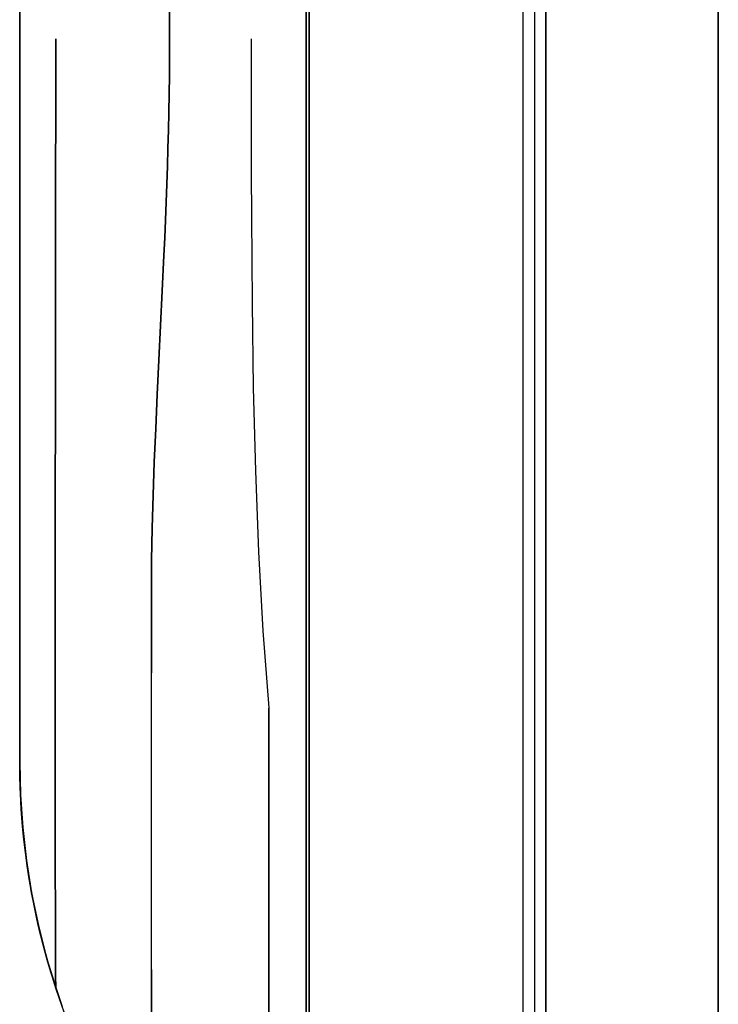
# Model space of a CAD drawing. Header units: millimetres. Extents: x -15 to 7, y 1 to 148.
# Tile 102 of 256: x -6.545 to -6.062, y 17.963 to 18.643. Entities that reach past the tile are written whole.
import ezdxf

# ---------------------------------------------------------------- set-up
doc = ezdxf.new("R2010")
doc.units = ezdxf.units.MM
doc.header["$MEASUREMENT"] = 0
doc.layers.add('Default', color=7, linetype='Continuous', true_color=0x000000)

msp = doc.modelspace()

# ---------------------------------------------------------------- linework, layer by layer
at = {"layer": 'Default', "color": 254, "true_color": 0xcad1ee}
for points in [[(-6.34722, 11.58881), (-6.34722, 100.44193)], [(-6.34722, 100.44193), (-6.34722, 11.58881)], [(-6.34722, 11.58881), (-6.34722, 100.44193)], [(-6.34722, 11.58881), (-6.34722, 100.44193)], [(-6.34722, 11.58881), (-6.34722, 100.44193)], [(-6.34722, 11.58881), (-6.34722, 100.44193)], [(-6.19722, 11.58881), (-6.19722, 100.44193)], [(-6.19722, 11.58881), (-6.19722, 100.44193)], [(-6.18937, 100.44193), (-6.18937, 11.58881)], [(-6.18937, 100.44193), (-6.18937, 11.58881)], [(-6.18151, 11.58881), (-6.18151, 100.44193)], [(-6.18151, 100.44193), (-6.18151, 11.58881)], [(-6.545, 18.13039), (-6.545, 97.28961)], [(-6.545, 18.13039), (-6.545, 96.78991)], [(-6.545, 96.78991), (-6.545, 18.13039)], [(-6.06245, 96.78991), (-6.06245, 17.6307)], [(-6.06245, 17.6307), (-6.06245, 96.78991)], [(-6.345, 69.63339), (-6.345, 16.35376)], [(-6.345, 16.35376), (-6.345, 69.63339)], [(-6.345, 16.35376), (-6.345, 69.63339)], [(-6.545, 18.13039), (-6.545, 30.79344)], [(-6.545, 18.13039), (-6.545, 30.79344)], [(-6.545, 30.29374), (-6.545, 18.63009)], [(-6.545, 18.63009), (-6.545, 30.29374)], [(-6.545, 30.29374), (-6.545, 18.63009)], [(-6.545, 18.63009), (-6.545, 30.29374)], [(-6.44147, 18.63009), (-6.44147, 18.68316)], [(-6.44147, 18.68316), (-6.44147, 18.63009)], [(-6.44147, 18.63009), (-6.44147, 18.68316)], [(-6.44147, 18.68316), (-6.44147, 18.63009)], [(-6.345, 18.68316), (-6.345, 18.63009)], [(-6.345, 18.63009), (-6.345, 18.68316)], [(-6.345, 18.68316), (-6.345, 18.63009)], [(-6.345, 18.63009), (-6.345, 18.68316)], [(-6.345, 18.63009), (-6.345, 18.07991)], [(-6.345, 18.07991), (-6.345, 18.63009)], [(-6.345, 18.63009), (-6.345, 18.07991)], [(-6.345, 18.07991), (-6.345, 18.63009)], [(-6.545, 18.13039), (-6.54491, 18.12096), (-6.54464, 18.1115), (-6.54419, 18.10203), (-6.54356, 18.09254), (-6.54275, 18.08304), (-6.54176, 18.07355), (-6.54058, 18.06405), (-6.53922, 18.05457), (-6.53767, 18.0451), (-6.53594, 18.03565), (-6.53403, 18.02622), (-6.53193, 18.01682), (-6.52965, 18.00746), (-6.52719, 17.99814), (-6.52455, 17.98886), (-6.52173, 17.97964), (-6.51873, 17.97047), (-6.51556, 17.96136)], [(-6.545, 18.13039), (-6.54491, 18.12096), (-6.54464, 18.1115), (-6.54419, 18.10203), (-6.54356, 18.09254), (-6.54275, 18.08304), (-6.54176, 18.07355), (-6.54058, 18.06405), (-6.53922, 18.05457), (-6.53767, 18.0451), (-6.53594, 18.03565), (-6.53403, 18.02622), (-6.53193, 18.01682), (-6.52965, 18.00746), (-6.52719, 17.99814), (-6.52455, 17.98886), (-6.52173, 17.97964), (-6.51873, 17.97047), (-6.51556, 17.96136)], [(-6.545, 18.13039), (-6.54491, 18.12096), (-6.54464, 18.1115), (-6.54419, 18.10203), (-6.54356, 18.09254), (-6.54275, 18.08304), (-6.54176, 18.07355), (-6.54058, 18.06405), (-6.53922, 18.05457), (-6.53767, 18.0451), (-6.53594, 18.03565), (-6.53403, 18.02622), (-6.53193, 18.01682), (-6.52965, 18.00746), (-6.52719, 17.99814), (-6.52455, 17.98886), (-6.52173, 17.97964), (-6.51873, 17.97047), (-6.51556, 17.96136)], [(-6.545, 18.13039), (-6.54491, 18.12096), (-6.54464, 18.1115), (-6.54419, 18.10203), (-6.54356, 18.09254), (-6.54275, 18.08304), (-6.54176, 18.07355), (-6.54058, 18.06405), (-6.53922, 18.05457), (-6.53767, 18.0451), (-6.53594, 18.03565), (-6.53403, 18.02622), (-6.53193, 18.01682), (-6.52965, 18.00746), (-6.52719, 17.99814), (-6.52455, 17.98886), (-6.52173, 17.97964), (-6.51873, 17.97047), (-6.51556, 17.96136)], [(-6.5142, 17.95761), (-6.51748, 17.96679), (-6.52056, 17.97598), (-6.52345, 17.9852), (-6.52616, 17.99442), (-6.52867, 18.00364), (-6.53099, 18.01287), (-6.53313, 18.02208), (-6.53508, 18.03129), (-6.53685, 18.04048), (-6.53844, 18.04964), (-6.53984, 18.05878), (-6.54108, 18.06789), (-6.54214, 18.07696), (-6.54302, 18.08599), (-6.54374, 18.09497), (-6.5443, 18.10391), (-6.54469, 18.1128), (-6.54492, 18.12163), (-6.545, 18.13039)], [(-6.5142, 17.95761), (-6.51748, 17.96679), (-6.52056, 17.97598), (-6.52345, 17.9852), (-6.52616, 17.99442), (-6.52867, 18.00364), (-6.53099, 18.01287), (-6.53313, 18.02208), (-6.53508, 18.03129), (-6.53685, 18.04048), (-6.53844, 18.04964), (-6.53984, 18.05878), (-6.54108, 18.06789), (-6.54214, 18.07696), (-6.54302, 18.08599), (-6.54374, 18.09497), (-6.5443, 18.10391), (-6.54469, 18.1128), (-6.54492, 18.12163), (-6.545, 18.13039)], [(-6.51585, 17.96217), (-6.51975, 17.97351), (-6.52335, 17.98487), (-6.52667, 17.99624), (-6.52969, 18.00762), (-6.53243, 18.019), (-6.53489, 18.03036), (-6.53707, 18.04169), (-6.53897, 18.05299), (-6.5406, 18.06424), (-6.54197, 18.07544), (-6.54308, 18.08658), (-6.54393, 18.09766), (-6.54453, 18.10865), (-6.54488, 18.11957), (-6.545, 18.13039)], [(-6.345, 17.20913), (-6.345, 18.07991)], [(-6.345, 18.07991), (-6.345, 17.20913)], [(-6.345, 17.20913), (-6.345, 18.07991)], [(-6.345, 18.07991), (-6.345, 17.20913)]]:
    msp.add_lwpolyline(points, dxfattribs=at)
at = {"layer": 'Default', "color": 254, "true_color": 0xcad1ee, "extrusion": (3.12725e-13, 1, 1.17935e-13)}
msp.add_lwpolyline([(6.44147, -82.47405), (6.44753, -82.466), (6.45344, -82.45781), (6.4592, -82.44947), (6.4648, -82.441), (6.47025, -82.43239), (6.47553, -82.42365), (6.48064, -82.41479), (6.48558, -82.40581), (6.49034, -82.39671), (6.49492, -82.3875), (6.49932, -82.37819), (6.50353, -82.36878), (6.50754, -82.35928), (6.51136, -82.34969), (6.51499, -82.34002), (6.51841, -82.33028), (6.52163, -82.32046), (6.52465, -82.31059), (6.52746, -82.30066), (6.53007, -82.29067), (6.53247, -82.28065), (6.53465, -82.27059), (6.53663, -82.2605), (6.5384, -82.25038), (6.53995, -82.24025), (6.5413, -82.23011), (6.54244, -82.21996), (6.54336, -82.20982), (6.54408, -82.19969), (6.54459, -82.18957), (6.5449, -82.17947), (6.545, -82.1694)], dxfattribs=at)
at = {"layer": 'Default', "color": 254, "true_color": 0xcad1ee, "extrusion": (5.97029e-14, 1, -3.19505e-14)}
msp.add_lwpolyline([(6.545, -62.84495), (6.5449, -62.83488), (6.54459, -62.82478), (6.54408, -62.81466), (6.54336, -62.80453), (6.54244, -62.79439), (6.5413, -62.78424), (6.53995, -62.7741), (6.5384, -62.76397), (6.53663, -62.75385), (6.53465, -62.74376), (6.53247, -62.7337), (6.53007, -62.72368), (6.52746, -62.71369), (6.52465, -62.70376), (6.52163, -62.69389), (6.51841, -62.68407), (6.51499, -62.67433), (6.51136, -62.66466), (6.50754, -62.65507), (6.50353, -62.64557), (6.49932, -62.63616), (6.49492, -62.62685), (6.49034, -62.61764), (6.48558, -62.60854), (6.48064, -62.59956), (6.47553, -62.5907), (6.47025, -62.58196), (6.4648, -62.57335), (6.4592, -62.56488), (6.45344, -62.55655), (6.44753, -62.54835), (6.44147, -62.5403)], dxfattribs=at)
at = {"layer": 'Default', "color": 254, "true_color": 0xcad1ee, "extrusion": (-3.19831e-13, 1, -9.70258e-14)}
msp.add_lwpolyline([(6.44147, -56.60614), (6.44753, -56.59809), (6.45344, -56.5899), (6.4592, -56.58157), (6.4648, -56.57309), (6.47025, -56.56448), (6.47553, -56.55575), (6.48064, -56.54688), (6.48558, -56.5379), (6.49034, -56.52881), (6.49492, -56.5196), (6.49932, -56.51029), (6.50353, -56.50088), (6.50754, -56.49138), (6.51136, -56.48179), (6.51499, -56.47212), (6.51841, -56.46237), (6.52163, -56.45256), (6.52465, -56.44268), (6.52746, -56.43275), (6.53007, -56.42277), (6.53247, -56.41275), (6.53465, -56.40269), (6.53663, -56.39259), (6.5384, -56.38248), (6.53995, -56.37235), (6.5413, -56.36221), (6.54244, -56.35206), (6.54336, -56.34192), (6.54408, -56.33178), (6.54459, -56.32166), (6.5449, -56.31157), (6.545, -56.3015)], dxfattribs=at)
at = {"layer": 'Default', "color": 254, "true_color": 0xcad1ee, "extrusion": (1.86214e-13, 1, -7.49426e-14)}
msp.add_lwpolyline([(6.545, -43.98454), (6.5449, -43.97447), (6.54459, -43.96438), (6.54408, -43.95426), (6.54336, -43.94412), (6.54244, -43.93398), (6.5413, -43.92383), (6.53995, -43.91369), (6.5384, -43.90356), (6.53663, -43.89345), (6.53465, -43.88335), (6.53247, -43.87329), (6.53007, -43.86327), (6.52746, -43.85329), (6.52465, -43.84336), (6.52163, -43.83348), (6.51841, -43.82367), (6.51499, -43.81392), (6.51136, -43.80425), (6.50754, -43.79466), (6.50353, -43.78516), (6.49932, -43.77575), (6.49492, -43.76644), (6.49034, -43.75723), (6.48558, -43.74814), (6.48064, -43.73915), (6.47553, -43.73029), (6.47025, -43.72156), (6.4648, -43.71295), (6.4592, -43.70447), (6.45344, -43.69614), (6.44753, -43.68795), (6.44147, -43.6799)], dxfattribs=at)
at = {"layer": 'Default', "color": 254, "true_color": 0xcad1ee, "extrusion": (1, 0, 0)}
for points in [[(18.13039, -44.48424), (18.13052, -44.47314), (18.13089, -44.46195), (18.13152, -44.45067), (18.13241, -44.43932), (18.13358, -44.42789), (18.13502, -44.4164), (18.13673, -44.40486), (18.13874, -44.39327), (18.14103, -44.38165), (18.14361, -44.37001), (18.1465, -44.35835), (18.14968, -44.34669), (18.15317, -44.33504), (18.15696, -44.32341), (18.16106, -44.31181), (18.16547, -44.30025), (18.17019, -44.28874), (18.17522, -44.2773), (18.18056, -44.26594), (18.18621, -44.25468), (18.19216, -44.24351), (18.19842, -44.23246), (18.20497, -44.22153), (18.21183, -44.21075), (18.21897, -44.20012), (18.22641, -44.18964), (18.23413, -44.17935), (18.24212, -44.16924), (18.25038, -44.15932), (18.25891, -44.14962), (18.26769, -44.14013), (18.27671, -44.13086), (18.28598, -44.12184), (18.29547, -44.11306), (18.30517, -44.10454), (18.31509, -44.09627), (18.3252, -44.08828), (18.33549, -44.08056), (18.34596, -44.07313), (18.3566, -44.06598), (18.36738, -44.05912), (18.37831, -44.05257), (18.38936, -44.04631), (18.40052, -44.04036), (18.41179, -44.03471), (18.42315, -44.02937), (18.43459, -44.02434), (18.4461, -44.01962), (18.45766, -44.01521), (18.46926, -44.01111), (18.48089, -44.00732), (18.49254, -44.00383), (18.5042, -44.00065), (18.51586, -43.99776), (18.5275, -43.99518), (18.53912, -43.99289), (18.55071, -43.99088), (18.56225, -43.98917), (18.57374, -43.98773), (18.58517, -43.98657), (18.59652, -43.98567), (18.6078, -43.98504), (18.61899, -43.98467), (18.63009, -43.98454)], [(18.63009, -82.1694), (18.61899, -82.16928), (18.6078, -82.1689), (18.59652, -82.16827), (18.58517, -82.16738), (18.57374, -82.16621), (18.56225, -82.16478), (18.55071, -82.16306), (18.53912, -82.16106), (18.5275, -82.15877), (18.51586, -82.15618), (18.5042, -82.1533), (18.49254, -82.15011), (18.48089, -82.14663), (18.46926, -82.14283), (18.45766, -82.13873), (18.4461, -82.13432), (18.43459, -82.1296), (18.42315, -82.12457), (18.41179, -82.11923), (18.40052, -82.11359), (18.38936, -82.10763), (18.37831, -82.10138), (18.36738, -82.09482), (18.3566, -82.08797), (18.34596, -82.08082), (18.33549, -82.07338), (18.3252, -82.06567), (18.31509, -82.05767), (18.30517, -82.04941), (18.29547, -82.04088), (18.28598, -82.0321), (18.27671, -82.02308), (18.26769, -82.01382), (18.25891, -82.00433), (18.25038, -81.99462), (18.24212, -81.98471), (18.23413, -81.9746), (18.22641, -81.9643), (18.21897, -81.95383), (18.21183, -81.94319), (18.20497, -81.93241), (18.19842, -81.92149), (18.19216, -81.91043), (18.18621, -81.89927), (18.18056, -81.888), (18.17522, -81.87664), (18.17019, -81.8652), (18.16547, -81.8537), (18.16106, -81.84214), (18.15696, -81.83054), (18.15317, -81.8189), (18.14968, -81.80725), (18.1465, -81.79559), (18.14361, -81.78393), (18.14103, -81.77229), (18.13874, -81.76067), (18.13673, -81.74909), (18.13502, -81.73754), (18.13358, -81.72605), (18.13241, -81.71463), (18.13152, -81.70327), (18.13089, -81.69199), (18.13052, -81.6808), (18.13039, -81.6697)], [(18.13039, -81.6697), (18.13039, -63.34465)], [(18.13039, -55.8018), (18.13039, -44.48424)], [(18.13039, -21.76659), (18.13039, -30.14817)], [(18.13039, -63.34465), (18.13039, -81.6697)], [(18.07991, -56.79132), (18.04709, -56.77235), (18.01501, -56.75235), (17.98369, -56.73134), (17.95315, -56.70935), (17.9234, -56.68638), (17.89448, -56.66247), (17.86638, -56.63764), (17.83914, -56.61191), (17.81273, -56.58524), (17.78716, -56.55762), (17.76248, -56.52912), (17.73872, -56.49979), (17.71595, -56.4697), (17.6942, -56.4389), (17.67353, -56.40747), (17.65399, -56.37546), (17.63554, -56.34283), (17.61816, -56.30952), (17.60186, -56.2756), (17.58667, -56.24113), (17.57262, -56.20615), (17.55974, -56.17073), (17.54804, -56.13492), (17.53757, -56.09878), (17.52832, -56.06239), (17.52028, -56.02579), (17.51347, -55.98899), (17.50789, -55.95197), (17.50354, -55.91474), (17.50043, -55.87731), (17.49856, -55.83966), (17.49794, -55.8018)]]:
    msp.add_lwpolyline(points, dxfattribs=at)
at = {"layer": 'Default', "color": 254, "true_color": 0xcad1ee, "extrusion": (1, -4.28959e-15, -4.28959e-15)}
msp.add_lwpolyline([(18.63009, -56.3015), (18.61899, -56.30137), (18.6078, -56.301), (18.59652, -56.30037), (18.58517, -56.29947), (18.57374, -56.29831), (18.56225, -56.29687), (18.55071, -56.29516), (18.53912, -56.29315), (18.5275, -56.29086), (18.51586, -56.28828), (18.5042, -56.28539), (18.49254, -56.28221), (18.48089, -56.27872), (18.46926, -56.27493), (18.45766, -56.27083), (18.4461, -56.26642), (18.43459, -56.2617), (18.42315, -56.25667), (18.41179, -56.25133), (18.40052, -56.24568), (18.38936, -56.23973), (18.37831, -56.23347), (18.36738, -56.22692), (18.3566, -56.22006), (18.34596, -56.21291), (18.33549, -56.20548), (18.3252, -56.19776), (18.31509, -56.18977), (18.30517, -56.1815), (18.29547, -56.17298), (18.28598, -56.1642), (18.27671, -56.15517), (18.26769, -56.14591), (18.25891, -56.13642), (18.25038, -56.12672), (18.24212, -56.1168), (18.23413, -56.10669), (18.22641, -56.0964), (18.21897, -56.08592), (18.21183, -56.07529), (18.20497, -56.06451), (18.19842, -56.05358), (18.19216, -56.04253), (18.18621, -56.03136), (18.18056, -56.0201), (18.17522, -56.00874), (18.17019, -55.9973), (18.16547, -55.98579), (18.16106, -55.97423), (18.15696, -55.96263), (18.15317, -55.951), (18.14968, -55.93935), (18.1465, -55.92769), (18.14361, -55.91603), (18.14103, -55.90439), (18.13874, -55.89277), (18.13673, -55.88118), (18.13502, -55.86964), (18.13358, -55.85815), (18.13241, -55.84672), (18.13152, -55.83537), (18.13089, -55.82409), (18.13052, -55.8129), (18.13039, -55.8018)], dxfattribs=at)
at = {"layer": 'Default', "color": 254, "true_color": 0xcad1ee, "extrusion": (1, -4.28959e-15, 4.28959e-15)}
msp.add_lwpolyline([(18.13039, -63.34465), (18.13052, -63.33355), (18.13089, -63.32236), (18.13152, -63.31108), (18.13241, -63.29972), (18.13358, -63.2883), (18.13502, -63.27681), (18.13673, -63.26527), (18.13874, -63.25368), (18.14103, -63.24206), (18.14361, -63.23042), (18.1465, -63.21876), (18.14968, -63.2071), (18.15317, -63.19545), (18.15696, -63.18382), (18.16106, -63.17221), (18.16547, -63.16065), (18.17019, -63.14915), (18.17522, -63.13771), (18.18056, -63.12635), (18.18621, -63.11508), (18.19216, -63.10392), (18.19842, -63.09286), (18.20497, -63.08194), (18.21183, -63.07116), (18.21897, -63.06052), (18.22641, -63.05005), (18.23413, -63.03975), (18.24212, -63.02964), (18.25038, -63.01973), (18.25891, -63.01002), (18.26769, -63.00053), (18.27671, -62.99127), (18.28598, -62.98225), (18.29547, -62.97347), (18.30517, -62.96494), (18.31509, -62.95668), (18.3252, -62.94869), (18.33549, -62.94097), (18.34596, -62.93353), (18.3566, -62.92638), (18.36738, -62.91953), (18.37831, -62.91297), (18.38936, -62.90672), (18.40052, -62.90076), (18.41179, -62.89512), (18.42315, -62.88978), (18.43459, -62.88475), (18.4461, -62.88003), (18.45766, -62.87562), (18.46926, -62.87152), (18.48089, -62.86772), (18.49254, -62.86424), (18.5042, -62.86105), (18.51586, -62.85817), (18.5275, -62.85558), (18.53912, -62.85329), (18.55071, -62.85129), (18.56225, -62.84957), (18.57374, -62.84814), (18.58517, -62.84697), (18.59652, -62.84608), (18.6078, -62.84545), (18.61899, -62.84507), (18.63009, -62.84495)], dxfattribs=at)
at = {"layer": 'Default', "color": 254, "true_color": 0xcad1ee, "extrusion": (-5.08492e-13, 1, 2.84089e-13)}
for points in [[(6.345, -43.49472), (6.34906, -43.50713), (6.3534, -43.51947), (6.35802, -43.53174), (6.3629, -43.54391), (6.36806, -43.55599), (6.37348, -43.56796), (6.37917, -43.57981), (6.38512, -43.59154), (6.39132, -43.60313), (6.39778, -43.61458), (6.40448, -43.62589), (6.41142, -43.63703), (6.41859, -43.64802), (6.426, -43.65882), (6.43363, -43.66945), (6.44147, -43.6799)], [(6.345, -62.35512), (6.34906, -62.36754), (6.3534, -62.37988), (6.35802, -62.39214), (6.3629, -62.40432), (6.36806, -62.41639), (6.37348, -62.42836), (6.37917, -62.44021), (6.38512, -62.45194), (6.39132, -62.46354), (6.39778, -62.47499), (6.40448, -62.48629), (6.41142, -62.49744), (6.41859, -62.50842), (6.426, -62.51923), (6.43363, -62.52986), (6.44147, -62.5403)]]:
    msp.add_lwpolyline(points, dxfattribs=at)
at = {"layer": 'Default', "color": 254, "true_color": 0xcad1ee, "extrusion": (-1.64257e-13, 1, -1.04756e-13)}
msp.add_lwpolyline([(6.345, -56.79132), (6.34906, -56.77891), (6.3534, -56.76657), (6.35802, -56.7543), (6.3629, -56.74213), (6.36806, -56.73005), (6.37348, -56.71808), (6.37917, -56.70623), (6.38512, -56.6945), (6.39132, -56.68291), (6.39778, -56.67146), (6.40448, -56.66015), (6.41142, -56.64901), (6.41859, -56.63802), (6.426, -56.62721), (6.43363, -56.61659), (6.44147, -56.60614)], dxfattribs=at)
at = {"layer": 'Default', "color": 254, "true_color": 0xcad1ee, "extrusion": (-1.32109e-12, 1, -1.2446e-12)}
msp.add_lwpolyline([(6.345, -82.65923), (6.34906, -82.64681), (6.3534, -82.63447), (6.35802, -82.62221), (6.3629, -82.61003), (6.36806, -82.59796), (6.37348, -82.58599), (6.37917, -82.57414), (6.38512, -82.56241), (6.39132, -82.55081), (6.39778, -82.53936), (6.40448, -82.52806), (6.41142, -82.51691), (6.41859, -82.50593), (6.426, -82.49512), (6.43363, -82.48449), (6.44147, -82.47405)], dxfattribs=at)
at = {"layer": 'Default', "color": 254, "true_color": 0xcad1ee, "extrusion": (0.069997, 0.936246, 0.344301)}
for points in [[(7.69497, -46.97075), (7.69872, -46.98643), (7.7029, -47.00205), (7.7075, -47.01758), (7.71254, -47.033), (7.71799, -47.04831), (7.72387, -47.06347), (7.73016, -47.07848), (7.73685, -47.09331), (7.74394, -47.10796), (7.75143, -47.12239), (7.75929, -47.13661), (7.76753, -47.15059), (7.77614, -47.16432), (7.78509, -47.17778), (7.79438, -47.19097), (7.804, -47.20386)], [(7.69497, -64.67801), (7.69872, -64.6937), (7.7029, -64.70932), (7.7075, -64.72485), (7.71254, -64.74027), (7.71799, -64.75557), (7.72387, -64.77074), (7.73016, -64.78574), (7.73685, -64.80058), (7.74394, -64.81522), (7.75143, -64.82966), (7.75929, -64.84388), (7.76753, -64.85786), (7.77614, -64.87158), (7.78509, -64.88505), (7.79438, -64.89823), (7.804, -64.91113)]]:
    msp.add_lwpolyline(points, dxfattribs=at)
at = {"layer": 'Default', "color": 254, "true_color": 0xcad1ee, "extrusion": (0.069997, 0.936246, -0.344301)}
for points in [[(7.804, -46.95061), (7.79438, -46.96351), (7.78509, -46.97669), (7.77614, -46.99015), (7.76753, -47.00388), (7.75929, -47.01786), (7.75143, -47.03208), (7.74394, -47.04652), (7.73685, -47.06116), (7.73016, -47.07599), (7.72387, -47.091), (7.71799, -47.10616), (7.71254, -47.12147), (7.7075, -47.13689), (7.7029, -47.15242), (7.69872, -47.16804), (7.69497, -47.18372)], [(7.804, -71.23693), (7.79438, -71.24983), (7.78509, -71.26301), (7.77614, -71.27647), (7.76753, -71.2902), (7.75929, -71.30418), (7.75143, -71.3184), (7.74394, -71.33284), (7.73685, -71.34748), (7.73016, -71.36231), (7.72387, -71.37732), (7.71799, -71.39248), (7.71254, -71.40779), (7.7075, -71.42321), (7.7029, -71.43874), (7.69872, -71.45436), (7.69497, -71.47004)]]:
    msp.add_lwpolyline(points, dxfattribs=at)
at = {"layer": 'Default', "color": 254, "true_color": 0xcad1ee, "extrusion": (2.69476e-13, -0.707107, 0.707107)}
msp.add_lwpolyline([(-6.45415, -45.36288), (-6.45987, -45.35456), (-6.46542, -45.34613), (-6.47079, -45.3376), (-6.47597, -45.32899), (-6.48097, -45.3203), (-6.48578, -45.31153), (-6.4904, -45.30269), (-6.49483, -45.29378), (-6.49907, -45.28482), (-6.50312, -45.2758), (-6.50698, -45.26674), (-6.51064, -45.25764), (-6.51411, -45.2485), (-6.51739, -45.23933), (-6.52048, -45.23014), (-6.52338, -45.22094), (-6.52608, -45.21172), (-6.5286, -45.20249), (-6.53093, -45.19326), (-6.53307, -45.18404), (-6.53503, -45.17483), (-6.53681, -45.16563), (-6.5384, -45.15645), (-6.53982, -45.1473), (-6.54105, -45.13817), (-6.54212, -45.12908), (-6.54301, -45.12003), (-6.54374, -45.11102), (-6.54429, -45.10206), (-6.54469, -45.09315), (-6.54492, -45.08429), (-6.545, -45.07549)], dxfattribs=at)
at = {"layer": 'Default', "color": 254, "true_color": 0xcad1ee, "extrusion": (1.0247e-13, 0.707107, 0.707107)}
msp.add_lwpolyline([(6.45411, -57.17769), (6.45984, -57.18602), (6.46539, -57.19445), (6.47075, -57.20297), (6.47594, -57.21159), (6.48094, -57.22028), (6.48575, -57.22905), (6.49037, -57.23789), (6.49481, -57.2468), (6.49905, -57.25577), (6.5031, -57.26478), (6.50696, -57.27385), (6.51062, -57.28295), (6.5141, -57.29209), (6.51738, -57.30126), (6.52047, -57.31045), (6.52337, -57.31966), (6.52608, -57.32888), (6.52859, -57.33811), (6.53092, -57.34734), (6.53307, -57.35656), (6.53503, -57.36578), (6.5368, -57.37498), (6.5384, -57.38416), (6.53981, -57.39332), (6.54105, -57.40244), (6.54212, -57.41154), (6.54301, -57.42059), (6.54374, -57.4296), (6.54429, -57.43857), (6.54469, -57.44748), (6.54492, -57.45634), (6.545, -57.46514)], dxfattribs=at)
at = {"layer": 'Default', "color": 254, "true_color": 0xcad1ee, "extrusion": (9.7487e-13, -0.707107, 0.707107)}
msp.add_lwpolyline([(-6.45415, -27.07151), (-6.45987, -27.06318), (-6.46542, -27.05476), (-6.47079, -27.04623), (-6.47597, -27.03762), (-6.48097, -27.02893), (-6.48578, -27.02016), (-6.4904, -27.01132), (-6.49483, -27.00241), (-6.49907, -26.99345), (-6.50312, -26.98443), (-6.50698, -26.97537), (-6.51064, -26.96627), (-6.51411, -26.95713), (-6.51739, -26.94796), (-6.52048, -26.93877), (-6.52338, -26.92957), (-6.52608, -26.92035), (-6.5286, -26.91112), (-6.53093, -26.90189), (-6.53307, -26.89267), (-6.53503, -26.88346), (-6.53681, -26.87426), (-6.5384, -26.86508), (-6.53982, -26.85593), (-6.54105, -26.8468), (-6.54212, -26.83771), (-6.54301, -26.82866), (-6.54374, -26.81965), (-6.54429, -26.81069), (-6.54469, -26.80177), (-6.54492, -26.79292), (-6.545, -26.78412)], dxfattribs=at)
at = {"layer": 'Default', "color": 254, "true_color": 0xcad1ee, "extrusion": (3.81169e-13, 0.707107, 0.707107)}
msp.add_lwpolyline([(6.45411, -43.84137), (6.45984, -43.8497), (6.46539, -43.85813), (6.47075, -43.86665), (6.47594, -43.87527), (6.48094, -43.88396), (6.48575, -43.89273), (6.49037, -43.90157), (6.49481, -43.91048), (6.49905, -43.91944), (6.5031, -43.92846), (6.50696, -43.93753), (6.51062, -43.94663), (6.5141, -43.95577), (6.51738, -43.96494), (6.52047, -43.97413), (6.52337, -43.98334), (6.52608, -43.99256), (6.52859, -44.00179), (6.53092, -44.01102), (6.53307, -44.02024), (6.53503, -44.02946), (6.5368, -44.03866), (6.5384, -44.04784), (6.53981, -44.05699), (6.54105, -44.06612), (6.54212, -44.07521), (6.54301, -44.08427), (6.54374, -44.09328), (6.54429, -44.10225), (6.54469, -44.11116), (6.54492, -44.12002), (6.545, -44.12882)], dxfattribs=at)
at = {"layer": 'Default', "color": 254, "true_color": 0xcad1ee, "extrusion": (-1.28584e-07, 0.874027, 0.485877)}
msp.add_lwpolyline([(6.345, -46.80018), (6.3451, -46.8115), (6.34542, -46.82286), (6.34596, -46.83423), (6.34671, -46.84561), (6.34768, -46.85701), (6.34887, -46.86841), (6.35028, -46.8798), (6.35191, -46.89119), (6.35377, -46.90255), (6.35584, -46.9139), (6.35813, -46.92521), (6.36065, -46.93649), (6.36338, -46.94773), (6.36633, -46.95891), (6.36949, -46.97005), (6.37287, -46.98112), (6.37647, -46.99212), (6.38027, -47.00305), (6.38429, -47.01391), (6.3885, -47.02467), (6.39293, -47.03535), (6.39755, -47.04593), (6.40237, -47.0564), (6.40738, -47.06677), (6.41259, -47.07702), (6.41798, -47.08716), (6.42355, -47.09717), (6.4293, -47.10706), (6.43522, -47.11681), (6.44132, -47.12642), (6.44758, -47.13589), (6.454, -47.14522)], dxfattribs=at)
at = {"layer": 'Default', "color": 254, "true_color": 0xcad1ee, "extrusion": (-1.28583e-07, 0.874027, -0.485877)}
msp.add_lwpolyline([(6.345, -40.85257), (6.3451, -40.84125), (6.34542, -40.8299), (6.34596, -40.81853), (6.34671, -40.80714), (6.34768, -40.79574), (6.34887, -40.78435), (6.35028, -40.77295), (6.35191, -40.76157), (6.35377, -40.7502), (6.35584, -40.73886), (6.35813, -40.72754), (6.36065, -40.71626), (6.36338, -40.70503), (6.36633, -40.69384), (6.36949, -40.68271), (6.37287, -40.67163), (6.37647, -40.66063), (6.38027, -40.6497), (6.38429, -40.63885), (6.3885, -40.62808), (6.39293, -40.61741), (6.39755, -40.60683), (6.40237, -40.59635), (6.40738, -40.58598), (6.41259, -40.57573), (6.41798, -40.56559), (6.42355, -40.55558), (6.4293, -40.5457), (6.43522, -40.53595), (6.44132, -40.52633), (6.44758, -40.51686), (6.454, -40.50753)], dxfattribs=at)
at = {"layer": 'Default', "color": 254, "true_color": 0xcad1ee, "extrusion": (-1.28582e-07, 0.874027, 0.485877)}
msp.add_lwpolyline([(6.345, -63.28469), (6.3451, -63.29602), (6.34542, -63.30737), (6.34596, -63.31874), (6.34671, -63.33013), (6.34768, -63.34152), (6.34887, -63.35292), (6.35028, -63.36432), (6.35191, -63.3757), (6.35377, -63.38707), (6.35584, -63.39841), (6.35813, -63.40972), (6.36065, -63.421), (6.36338, -63.43224), (6.36633, -63.44343), (6.36949, -63.45456), (6.37287, -63.46563), (6.37647, -63.47664), (6.38027, -63.48757), (6.38429, -63.49842), (6.3885, -63.50919), (6.39293, -63.51986), (6.39755, -63.53044), (6.40237, -63.54092), (6.40738, -63.55128), (6.41259, -63.56154), (6.41798, -63.57167), (6.42355, -63.58168), (6.4293, -63.59157), (6.43522, -63.60132), (6.44132, -63.61093), (6.44758, -63.62041), (6.454, -63.62973)], dxfattribs=at)
at = {"layer": 'Default', "color": 254, "true_color": 0xcad1ee, "extrusion": (-1.28582e-07, 0.874027, -0.485877)}
msp.add_lwpolyline([(6.345, -63.46183), (6.3451, -63.45051), (6.34542, -63.43916), (6.34596, -63.42778), (6.34671, -63.4164), (6.34768, -63.405), (6.34887, -63.3936), (6.35028, -63.38221), (6.35191, -63.37083), (6.35377, -63.35946), (6.35584, -63.34812), (6.35813, -63.3368), (6.36065, -63.32552), (6.36338, -63.31429), (6.36633, -63.3031), (6.36949, -63.29196), (6.37287, -63.28089), (6.37647, -63.26989), (6.38027, -63.25896), (6.38429, -63.2481), (6.3885, -63.23734), (6.39293, -63.22666), (6.39755, -63.21609), (6.40237, -63.20561), (6.40738, -63.19524), (6.41259, -63.18499), (6.41798, -63.17485), (6.42355, -63.16484), (6.4293, -63.15496), (6.43522, -63.14521), (6.44132, -63.13559), (6.44758, -63.12612), (6.454, -63.11679)], dxfattribs=at)
at = {"layer": 'Default', "color": 254, "true_color": 0xcad1ee, "extrusion": (1, -2.84023e-15, 7.72852e-16)}
msp.add_lwpolyline([(17.49794, -44.48424), (17.49857, -44.44639), (17.50046, -44.40867), (17.50361, -44.3711), (17.50799, -44.33371), (17.51361, -44.29654), (17.52045, -44.25961), (17.5285, -44.22295), (17.53776, -44.1866), (17.54821, -44.15059), (17.55985, -44.11494), (17.57267, -44.07969), (17.58665, -44.04486), (17.6018, -44.01049), (17.61809, -43.97661), (17.63552, -43.94324), (17.65408, -43.91043), (17.67373, -43.87824), (17.69441, -43.84678), (17.71611, -43.81605), (17.7388, -43.78608), (17.76245, -43.75691), (17.78705, -43.72854), (17.81257, -43.70101), (17.83899, -43.67433), (17.86629, -43.64854), (17.89443, -43.62366), (17.92341, -43.5997), (17.95319, -43.5767), (17.98375, -43.55468), (18.01508, -43.53366), (18.04714, -43.51366), (18.07991, -43.49472)], dxfattribs=at)
at = {"layer": 'Default', "color": 254, "true_color": 0xcad1ee, "extrusion": (1, -4.8979e-15, -2.88062e-15)}
msp.add_lwpolyline([(18.07991, -82.65923), (18.04709, -82.64026), (18.01501, -82.62026), (17.98369, -82.59925), (17.95315, -82.57725), (17.9234, -82.55429), (17.89448, -82.53038), (17.86638, -82.50555), (17.83914, -82.47982), (17.81273, -82.45315), (17.78716, -82.42553), (17.76248, -82.39702), (17.73872, -82.36769), (17.71595, -82.3376), (17.6942, -82.30681), (17.67353, -82.27537), (17.65399, -82.24336), (17.63554, -82.21073), (17.61816, -82.17743), (17.60186, -82.14351), (17.58667, -82.10903), (17.57262, -82.07406), (17.55974, -82.03863), (17.54804, -82.00283), (17.53757, -81.96668), (17.52832, -81.93029), (17.52028, -81.8937), (17.51347, -81.85689), (17.50789, -81.81987), (17.50354, -81.78265), (17.50043, -81.74521), (17.49856, -81.70756), (17.49794, -81.6697)], dxfattribs=at)
at = {"layer": 'Default', "color": 254, "true_color": 0xcad1ee, "extrusion": (1, 2.84023e-15, -7.72852e-16)}
msp.add_lwpolyline([(17.49794, -63.34465), (17.49857, -63.3068), (17.50046, -63.26908), (17.50361, -63.23151), (17.50799, -63.19412), (17.51361, -63.15695), (17.52045, -63.12002), (17.5285, -63.08336), (17.53776, -63.04701), (17.54821, -63.011), (17.55985, -62.97535), (17.57267, -62.94009), (17.58665, -62.90527), (17.6018, -62.8709), (17.61809, -62.83702), (17.63552, -62.80365), (17.65408, -62.77083), (17.67373, -62.73865), (17.69441, -62.70718), (17.71611, -62.67646), (17.7388, -62.64649), (17.76245, -62.61731), (17.78705, -62.58895), (17.81257, -62.56141), (17.83899, -62.53474), (17.86629, -62.50895), (17.89443, -62.48406), (17.92341, -62.46011), (17.95319, -62.43711), (17.98375, -62.41509), (18.01508, -62.39406), (18.04714, -62.37407), (18.07991, -62.35512)], dxfattribs=at)
at = {"layer": 'Default', "color": 254, "true_color": 0xcad1ee}
for points in [[(-6.52004, 18.63009, -82.3254), (-6.52006, 18.61396, -82.32512), (-6.52009, 18.59785, -82.32443), (-6.52011, 18.58178, -82.32334), (-6.52013, 18.56574, -82.32185), (-6.52016, 18.54976, -82.31996), (-6.52018, 18.53383, -82.31767), (-6.5202, 18.51797, -82.315), (-6.52022, 18.50218, -82.31194), (-6.52024, 18.48648, -82.3085), (-6.52025, 18.47086, -82.30468), (-6.52027, 18.45535, -82.30049), (-6.52029, 18.43994, -82.29593), (-6.52031, 18.42465, -82.291), (-6.52032, 18.40949, -82.28571), (-6.52034, 18.39446, -82.28005), (-6.52035, 18.37956, -82.27405), (-6.52036, 18.36482, -82.26769), (-6.52037, 18.35024, -82.26098), (-6.52039, 18.33582, -82.25392), (-6.5204, 18.32158, -82.24653), (-6.52041, 18.30752, -82.2388), (-6.52041, 18.29365, -82.23073), (-6.52042, 18.27998, -82.22233), (-6.52043, 18.26651, -82.21361), (-6.52044, 18.25327, -82.20456), (-6.52044, 18.24025, -82.19519), (-6.52045, 18.22746, -82.18551), (-6.52045, 18.21491, -82.17552), (-6.52045, 18.20262, -82.16521), (-6.52046, 18.19058, -82.1546), (-6.52046, 18.17881, -82.14369), (-6.52046, 18.16731, -82.13248), (-6.52046, 18.1561, -82.12099), (-6.52046, 18.14519, -82.10921), (-6.52045, 18.13458, -82.09718), (-6.52045, 18.12428, -82.08488), (-6.52045, 18.11428, -82.07233), (-6.52044, 18.1046, -82.05954), (-6.52044, 18.09523, -82.04652), (-6.52043, 18.08618, -82.03328), (-6.52042, 18.07746, -82.01982), (-6.52041, 18.06906, -82.00615), (-6.52041, 18.061, -81.99228), (-6.5204, 18.05327, -81.97822), (-6.52039, 18.04587, -81.96397), (-6.52037, 18.03882, -81.94955), (-6.52036, 18.03211, -81.93497), (-6.52035, 18.02575, -81.92023), (-6.52034, 18.01974, -81.90534), (-6.52032, 18.01409, -81.8903), (-6.52031, 18.00879, -81.87514), (-6.52029, 18.00386, -81.85985), (-6.52027, 17.9993, -81.84444), (-6.52025, 17.99511, -81.82893), (-6.52024, 17.99129, -81.81331), (-6.52022, 17.98785, -81.79761), (-6.5202, 17.98479, -81.78182), (-6.52018, 17.98212, -81.76596), (-6.52016, 17.97984, -81.75004), (-6.52013, 17.97795, -81.73405), (-6.52011, 17.97645, -81.71802), (-6.52009, 17.97536, -81.70194), (-6.52006, 17.97467, -81.68583), (-6.52004, 17.97439, -81.6697)], [(-6.52004, 17.97439, -63.34465), (-6.52006, 17.97467, -63.32852), (-6.52009, 17.97536, -63.31241), (-6.52011, 17.97645, -63.29633), (-6.52013, 17.97795, -63.2803), (-6.52016, 17.97984, -63.26432), (-6.52018, 17.98212, -63.24839), (-6.5202, 17.98479, -63.23253), (-6.52022, 17.98785, -63.21674), (-6.52024, 17.99129, -63.20104), (-6.52025, 17.99511, -63.18542), (-6.52027, 17.9993, -63.16991), (-6.52029, 18.00386, -63.1545), (-6.52031, 18.00879, -63.13921), (-6.52032, 18.01409, -63.12405), (-6.52034, 18.01974, -63.10901), (-6.52035, 18.02575, -63.09412), (-6.52036, 18.03211, -63.07938), (-6.52037, 18.03882, -63.0648), (-6.52039, 18.04587, -63.05038), (-6.5204, 18.05327, -63.03613), (-6.52041, 18.061, -63.02207), (-6.52041, 18.06906, -63.0082), (-6.52042, 18.07746, -62.99453), (-6.52043, 18.08618, -62.98107), (-6.52044, 18.09523, -62.96783), (-6.52044, 18.1046, -62.95481), (-6.52045, 18.11428, -62.94202), (-6.52045, 18.12428, -62.92947), (-6.52045, 18.13458, -62.91717), (-6.52046, 18.14519, -62.90514), (-6.52046, 18.1561, -62.89336), (-6.52046, 18.16731, -62.88187), (-6.52046, 18.17881, -62.87066), (-6.52046, 18.19058, -62.85975), (-6.52045, 18.20262, -62.84914), (-6.52045, 18.21491, -62.83883), (-6.52045, 18.22746, -62.82884), (-6.52044, 18.24025, -62.81916), (-6.52044, 18.25327, -62.80979), (-6.52043, 18.26651, -62.80074), (-6.52042, 18.27998, -62.79202), (-6.52041, 18.29365, -62.78362), (-6.52041, 18.30752, -62.77556), (-6.5204, 18.32158, -62.76782), (-6.52039, 18.33582, -62.76043), (-6.52037, 18.35024, -62.75337), (-6.52036, 18.36482, -62.74667), (-6.52035, 18.37956, -62.7403), (-6.52034, 18.39446, -62.7343), (-6.52032, 18.40949, -62.72864), (-6.52031, 18.42465, -62.72335), (-6.52029, 18.43994, -62.71842), (-6.52027, 18.45535, -62.71386), (-6.52025, 18.47086, -62.70967), (-6.52024, 18.48648, -62.70585), (-6.52022, 18.50218, -62.70241), (-6.5202, 18.51797, -62.69935), (-6.52018, 18.53383, -62.69668), (-6.52016, 18.54976, -62.69439), (-6.52013, 18.56574, -62.6925), (-6.52011, 18.58178, -62.69101), (-6.52009, 18.59785, -62.68992), (-6.52006, 18.61396, -62.68923), (-6.52004, 18.63009, -62.68895)], [(-6.52004, 18.63009, -56.4575), (-6.52006, 18.61396, -56.45722), (-6.52009, 18.59785, -56.45653), (-6.52011, 18.58178, -56.45544), (-6.52013, 18.56574, -56.45394), (-6.52016, 18.54976, -56.45205), (-6.52018, 18.53383, -56.44977), (-6.5202, 18.51797, -56.4471), (-6.52022, 18.50218, -56.44404), (-6.52024, 18.48648, -56.4406), (-6.52025, 18.47086, -56.43678), (-6.52027, 18.45535, -56.43259), (-6.52029, 18.43994, -56.42802), (-6.52031, 18.42465, -56.42309), (-6.52032, 18.40949, -56.4178), (-6.52034, 18.39446, -56.41215), (-6.52035, 18.37956, -56.40614), (-6.52036, 18.36482, -56.39978), (-6.52037, 18.35024, -56.39307), (-6.52039, 18.33582, -56.38602), (-6.5204, 18.32158, -56.37862), (-6.52041, 18.30752, -56.37089), (-6.52041, 18.29365, -56.36282), (-6.52042, 18.27998, -56.35443), (-6.52043, 18.26651, -56.3457), (-6.52044, 18.25327, -56.33666), (-6.52044, 18.24025, -56.32729), (-6.52045, 18.22746, -56.31761), (-6.52045, 18.21491, -56.30761), (-6.52045, 18.20262, -56.29731), (-6.52046, 18.19058, -56.2867), (-6.52046, 18.17881, -56.27579), (-6.52046, 18.16731, -56.26458), (-6.52046, 18.1561, -56.25308), (-6.52046, 18.14519, -56.24131), (-6.52045, 18.13458, -56.22927), (-6.52045, 18.12428, -56.21698), (-6.52045, 18.11428, -56.20443), (-6.52044, 18.1046, -56.19164), (-6.52044, 18.09523, -56.17862), (-6.52043, 18.08618, -56.16537), (-6.52042, 18.07746, -56.15191), (-6.52041, 18.06906, -56.13824), (-6.52041, 18.061, -56.12437), (-6.5204, 18.05327, -56.11031), (-6.52039, 18.04587, -56.09607), (-6.52037, 18.03882, -56.08165), (-6.52036, 18.03211, -56.06707), (-6.52035, 18.02575, -56.05232), (-6.52034, 18.01974, -56.03743), (-6.52032, 18.01409, -56.0224), (-6.52031, 18.00879, -56.00723), (-6.52029, 18.00386, -55.99194), (-6.52027, 17.9993, -55.97654), (-6.52025, 17.99511, -55.96102), (-6.52024, 17.99129, -55.94541), (-6.52022, 17.98785, -55.92971), (-6.5202, 17.98479, -55.91392), (-6.52018, 17.98212, -55.89806), (-6.52016, 17.97984, -55.88213), (-6.52013, 17.97795, -55.86615), (-6.52011, 17.97645, -55.85011), (-6.52009, 17.97536, -55.83404), (-6.52006, 17.97467, -55.81793), (-6.52004, 17.97439, -55.8018)], [(-6.52004, 17.97439, -44.48424), (-6.52006, 17.97467, -44.46811), (-6.52009, 17.97536, -44.452), (-6.52011, 17.97645, -44.43593), (-6.52013, 17.97795, -44.41989), (-6.52016, 17.97984, -44.40391), (-6.52018, 17.98212, -44.38798), (-6.5202, 17.98479, -44.37212), (-6.52022, 17.98785, -44.35633), (-6.52024, 17.99129, -44.34063), (-6.52025, 17.99511, -44.32502), (-6.52027, 17.9993, -44.3095), (-6.52029, 18.00386, -44.2941), (-6.52031, 18.00879, -44.27881), (-6.52032, 18.01409, -44.26364), (-6.52034, 18.01974, -44.24861), (-6.52035, 18.02575, -44.23372), (-6.52036, 18.03211, -44.21897), (-6.52037, 18.03882, -44.20439), (-6.52039, 18.04587, -44.18997), (-6.5204, 18.05327, -44.17573), (-6.52041, 18.061, -44.16167), (-6.52041, 18.06906, -44.1478), (-6.52042, 18.07746, -44.13413), (-6.52043, 18.08618, -44.12067), (-6.52044, 18.09523, -44.10742), (-6.52044, 18.1046, -44.0944), (-6.52045, 18.11428, -44.08161), (-6.52045, 18.12428, -44.06906), (-6.52045, 18.13458, -44.05677), (-6.52046, 18.14519, -44.04473), (-6.52046, 18.1561, -44.03296), (-6.52046, 18.16731, -44.02146), (-6.52046, 18.17881, -44.01025), (-6.52046, 18.19058, -43.99934), (-6.52045, 18.20262, -43.98873), (-6.52045, 18.21491, -43.97843), (-6.52045, 18.22746, -43.96843), (-6.52044, 18.24025, -43.95875), (-6.52044, 18.25327, -43.94938), (-6.52043, 18.26651, -43.94034), (-6.52042, 18.27998, -43.93161), (-6.52041, 18.29365, -43.92321), (-6.52041, 18.30752, -43.91515), (-6.5204, 18.32158, -43.90742), (-6.52039, 18.33582, -43.90002), (-6.52037, 18.35024, -43.89297), (-6.52036, 18.36482, -43.88626), (-6.52035, 18.37956, -43.8799), (-6.52034, 18.39446, -43.87389), (-6.52032, 18.40949, -43.86824), (-6.52031, 18.42465, -43.86294), (-6.52029, 18.43994, -43.85802), (-6.52027, 18.45535, -43.85345), (-6.52025, 18.47086, -43.84926), (-6.52024, 18.48648, -43.84544), (-6.52022, 18.50218, -43.842), (-6.5202, 18.51797, -43.83894), (-6.52018, 18.53383, -43.83627), (-6.52016, 18.54976, -43.83399), (-6.52013, 18.56574, -43.8321), (-6.52011, 18.58178, -43.8306), (-6.52009, 18.59785, -43.82951), (-6.52006, 18.61396, -43.82882), (-6.52004, 18.63009, -43.82854)], [(-6.44147, 18.63009, -43.6799), (-6.44151, 18.6174, -43.68005), (-6.44161, 18.60475, -43.68049), (-6.44177, 18.59213, -43.68122), (-6.442, 18.57955, -43.68222), (-6.44228, 18.56701, -43.6835), (-6.44261, 18.55451, -43.68504), (-6.44298, 18.54205, -43.68684), (-6.4434, 18.52963, -43.6889), (-6.44386, 18.51725, -43.6912), (-6.44434, 18.50492, -43.69373), (-6.44486, 18.49264, -43.6965), (-6.4454, 18.4804, -43.6995), (-6.44653, 18.45607, -43.70614), (-6.4477, 18.43195, -43.7136), (-6.44887, 18.40805, -43.72184), (-6.45001, 18.38437, -43.73078), (-6.45108, 18.36092, -43.74038), (-6.45204, 18.33772, -43.75058), (-6.45284, 18.31477, -43.76133), (-6.45346, 18.29209, -43.77256), (-6.45386, 18.26968, -43.78424), (-6.454, 18.24756, -43.79629)], [(-6.454, 18.24756, -56.48975), (-6.45386, 18.26968, -56.5018), (-6.45346, 18.29209, -56.51347), (-6.45284, 18.31477, -56.52471), (-6.45204, 18.33772, -56.53546), (-6.45108, 18.36092, -56.54566), (-6.45001, 18.38437, -56.55526), (-6.44887, 18.40805, -56.5642), (-6.4477, 18.43195, -56.57244), (-6.44653, 18.45607, -56.5799), (-6.4454, 18.4804, -56.58654), (-6.44486, 18.49264, -56.58954), (-6.44434, 18.50492, -56.59231), (-6.44386, 18.51725, -56.59484), (-6.4434, 18.52963, -56.59714), (-6.44298, 18.54205, -56.5992), (-6.44261, 18.55451, -56.601), (-6.44228, 18.56701, -56.60254), (-6.442, 18.57955, -56.60382), (-6.44177, 18.59213, -56.60482), (-6.44161, 18.60475, -56.60555), (-6.44151, 18.6174, -56.60599), (-6.44147, 18.63009, -56.60614)], [(-6.44147, 18.63009, -62.5403), (-6.44151, 18.6174, -62.54045), (-6.44161, 18.60475, -62.5409), (-6.44177, 18.59213, -62.54162), (-6.442, 18.57955, -62.54263), (-6.44228, 18.56701, -62.54391), (-6.44261, 18.55451, -62.54545), (-6.44298, 18.54205, -62.54725), (-6.4434, 18.52963, -62.5493), (-6.44386, 18.51725, -62.5516), (-6.44434, 18.50492, -62.55414), (-6.44486, 18.49264, -62.55691), (-6.4454, 18.4804, -62.55991), (-6.44653, 18.45607, -62.56655), (-6.4477, 18.43195, -62.57401), (-6.44887, 18.40805, -62.58224), (-6.45001, 18.38437, -62.59119), (-6.45108, 18.36092, -62.60079), (-6.45204, 18.33772, -62.61099), (-6.45284, 18.31477, -62.62173), (-6.45346, 18.29209, -62.63297), (-6.45386, 18.26968, -62.64464), (-6.454, 18.24756, -62.6567)], [(-6.454, 18.24756, -82.35765), (-6.45386, 18.26968, -82.36971), (-6.45346, 18.29209, -82.38138), (-6.45284, 18.31477, -82.39262), (-6.45204, 18.33772, -82.40336), (-6.45108, 18.36092, -82.41356), (-6.45001, 18.38437, -82.42316), (-6.44887, 18.40805, -82.43211), (-6.4477, 18.43195, -82.44034), (-6.44653, 18.45607, -82.4478), (-6.4454, 18.4804, -82.45445), (-6.44486, 18.49264, -82.45744), (-6.44434, 18.50492, -82.46021), (-6.44386, 18.51725, -82.46275), (-6.4434, 18.52963, -82.46505), (-6.44298, 18.54205, -82.4671), (-6.44261, 18.55451, -82.4689), (-6.44228, 18.56701, -82.47044), (-6.442, 18.57955, -82.47172), (-6.44177, 18.59213, -82.47273), (-6.44161, 18.60475, -82.47345), (-6.44151, 18.6174, -82.4739), (-6.44147, 18.63009, -82.47405)], [(-6.38512, 18.63009, -43.59154), (-6.38512, 18.59898, -43.59186), (-6.3851, 18.56814, -43.59282), (-6.38504, 18.53757, -43.59437), (-6.38494, 18.50727, -43.59648), (-6.3845, 18.44754, -43.60224), (-6.38363, 18.38899, -43.60981), (-6.38219, 18.33167, -43.61893), (-6.38003, 18.27566, -43.62932), (-6.37699, 18.22101, -43.64071), (-6.37292, 18.16781, -43.65283)], [(-6.38512, 18.63009, -56.6945), (-6.38512, 18.59898, -56.69418), (-6.3851, 18.56814, -56.69322), (-6.38504, 18.53757, -56.69167), (-6.38494, 18.50727, -56.68956), (-6.3845, 18.44754, -56.6838), (-6.38363, 18.38899, -56.67622), (-6.38219, 18.33167, -56.66711), (-6.38003, 18.27566, -56.65672), (-6.37699, 18.22101, -56.64533), (-6.37292, 18.16781, -56.63321)], [(-6.38512, 18.63009, -62.45194), (-6.38512, 18.59898, -62.45227), (-6.3851, 18.56814, -62.45323), (-6.38504, 18.53757, -62.45478), (-6.38494, 18.50727, -62.45689), (-6.3845, 18.44754, -62.46265), (-6.38363, 18.38899, -62.47022), (-6.38219, 18.33167, -62.47934), (-6.38003, 18.27566, -62.48973), (-6.37699, 18.22101, -62.50112), (-6.37292, 18.16781, -62.51324)], [(-6.38512, 18.63009, -82.56241), (-6.38512, 18.59898, -82.56208), (-6.3851, 18.56814, -82.56112), (-6.38504, 18.53757, -82.55957), (-6.38494, 18.50727, -82.55746), (-6.3845, 18.44754, -82.5517), (-6.38363, 18.38899, -82.54413), (-6.38219, 18.33167, -82.53501), (-6.38003, 18.27566, -82.52462), (-6.37699, 18.22101, -82.51323), (-6.37292, 18.16781, -82.50111)], [(-6.454, 18.24756, -62.6567), (-6.45403, 18.22491, -62.66976), (-6.45407, 18.20272, -62.68356), (-6.45411, 18.181, -62.6981), (-6.45415, 18.15978, -62.71334), (-6.45418, 18.13907, -62.72928), (-6.45421, 18.1189, -62.7459), (-6.45423, 18.09929, -62.7632), (-6.45424, 18.08027, -62.78114), (-6.45423, 18.06186, -62.79972), (-6.45421, 18.04409, -62.8189), (-6.45417, 18.02698, -62.83866), (-6.45413, 18.01054, -62.85898), (-6.45408, 17.99478, -62.87983), (-6.45403, 17.97973, -62.90119), (-6.45398, 17.96539, -62.92305), (-6.45393, 17.95178, -62.94537)], [(-6.454, 18.24756, -43.79629), (-6.45403, 18.22491, -43.80935), (-6.45407, 18.20272, -43.82316), (-6.45411, 18.181, -43.83769), (-6.45415, 18.15978, -43.85293), (-6.45418, 18.13907, -43.86887), (-6.45421, 18.1189, -43.8855), (-6.45423, 18.09929, -43.90279), (-6.45424, 18.08027, -43.92073), (-6.45423, 18.06186, -43.93931), (-6.45421, 18.04409, -43.95849), (-6.45417, 18.02698, -43.97825), (-6.45413, 18.01054, -43.99857), (-6.45408, 17.99478, -44.01942), (-6.45403, 17.97973, -44.04079), (-6.45398, 17.96539, -44.06264), (-6.45393, 17.95178, -44.08496)], [(-6.45405, 17.95173, -44.08486), (-6.45404, 17.96543, -44.06248), (-6.45404, 17.97984, -44.04059), (-6.45404, 17.99496, -44.01922), (-6.45403, 18.01076, -43.99839), (-6.45403, 18.02724, -43.97811), (-6.45403, 18.04436, -43.95841), (-6.45403, 18.06212, -43.93929), (-6.45402, 18.08049, -43.92077), (-6.45402, 18.09946, -43.90287), (-6.45402, 18.11902, -43.8856), (-6.45401, 18.13913, -43.86899), (-6.45401, 18.1598, -43.85305), (-6.45401, 18.18099, -43.83779), (-6.45401, 18.20269, -43.82323), (-6.454, 18.22489, -43.80939), (-6.454, 18.24756, -43.79629)], [(-6.45405, 17.95147, -56.20072), (-6.45404, 17.96505, -56.22295), (-6.45403, 17.97938, -56.24473), (-6.45402, 17.99445, -56.26605), (-6.45401, 18.01023, -56.28687), (-6.454, 18.02671, -56.30717), (-6.45398, 18.04386, -56.32694), (-6.45397, 18.06167, -56.34614), (-6.45397, 18.0801, -56.36475), (-6.45397, 18.09915, -56.38275), (-6.45397, 18.11878, -56.40011), (-6.45398, 18.13897, -56.41682), (-6.45398, 18.1597, -56.43285), (-6.45399, 18.18095, -56.44818), (-6.454, 18.20269, -56.46278), (-6.454, 18.2249, -56.47665), (-6.454, 18.24756, -56.48975)], [(-6.45405, 17.95173, -62.94527), (-6.45404, 17.96543, -62.92288), (-6.45404, 17.97984, -62.901), (-6.45404, 17.99496, -62.87963), (-6.45403, 18.01076, -62.8588), (-6.45403, 18.02724, -62.83852), (-6.45403, 18.04436, -62.81881), (-6.45403, 18.06212, -62.79969), (-6.45402, 18.08049, -62.78117), (-6.45402, 18.09946, -62.76327), (-6.45402, 18.11902, -62.74601), (-6.45401, 18.13913, -62.7294), (-6.45401, 18.1598, -62.71345), (-6.45401, 18.18099, -62.69819), (-6.45401, 18.20269, -62.68364), (-6.454, 18.22489, -62.6698), (-6.454, 18.24756, -62.6567)], [(-6.45405, 17.95147, -82.06863), (-6.45404, 17.96505, -82.09085), (-6.45403, 17.97938, -82.11264), (-6.45402, 17.99445, -82.13395), (-6.45401, 18.01023, -82.15477), (-6.454, 18.02671, -82.17508), (-6.45398, 18.04386, -82.19484), (-6.45397, 18.06167, -82.21404), (-6.45397, 18.0801, -82.23266), (-6.45397, 18.09915, -82.25065), (-6.45397, 18.11878, -82.26802), (-6.45398, 18.13897, -82.28472), (-6.45398, 18.1597, -82.30075), (-6.45399, 18.18095, -82.31608), (-6.454, 18.20269, -82.33069), (-6.454, 18.2249, -82.34455), (-6.454, 18.24756, -82.35765)], [(-6.37293, 18.16782, -43.65286), (-6.37293, 18.14043, -43.66869), (-6.37293, 18.1136, -43.68542), (-6.37293, 18.08738, -43.70301), (-6.37293, 18.06177, -43.72145), (-6.37293, 18.0368, -43.74072), (-6.37293, 18.01249, -43.7608), (-6.37293, 17.98887, -43.78166), (-6.37293, 17.96594, -43.8033), (-6.37293, 17.94374, -43.82568)], [(-6.37293, 18.16782, -62.51326), (-6.37293, 18.14043, -62.5291), (-6.37293, 18.1136, -62.54582), (-6.37293, 18.08738, -62.56342), (-6.37293, 18.06177, -62.58186), (-6.37293, 18.0368, -62.60113), (-6.37293, 18.01249, -62.6212), (-6.37293, 17.98887, -62.64207), (-6.37293, 17.96594, -62.6637), (-6.37293, 17.94374, -62.68609)], [(-6.37287, 17.94311, -56.45969), (-6.37287, 17.9654, -56.48218), (-6.37287, 17.98841, -56.50394), (-6.37287, 18.01213, -56.52494), (-6.37287, 18.03653, -56.54514), (-6.37287, 18.06157, -56.56453), (-6.37287, 18.08724, -56.58307), (-6.37287, 18.11351, -56.60074), (-6.37287, 18.14035, -56.61751), (-6.37287, 18.16773, -56.63335)], [(-6.37287, 17.94311, -82.32759), (-6.37287, 17.9654, -82.35009), (-6.37287, 17.98841, -82.37185), (-6.37287, 18.01213, -82.39284), (-6.37287, 18.03653, -82.41305), (-6.37287, 18.06157, -82.43244), (-6.37287, 18.08724, -82.45098), (-6.37287, 18.11351, -82.46865), (-6.37287, 18.14035, -82.48542), (-6.37287, 18.16773, -82.50126)], [(-6.51589, 17.96229, -21.59846), (-6.51965, 17.97323, -21.60939), (-6.52639, 17.99528, -21.63145), (-6.53208, 18.01755, -21.65372), (-6.53674, 18.03998, -21.67616), (-6.54035, 18.06253, -21.69871), (-6.54294, 18.08515, -21.72133), (-6.54448, 18.10778, -21.74398), (-6.545, 18.13039, -21.76659)], [(-6.545, 18.13039, -30.14817), (-6.54448, 18.10778, -30.17078), (-6.54294, 18.08514, -30.19342), (-6.54035, 18.06252, -30.21604), (-6.53674, 18.03996, -30.23859), (-6.53208, 18.01753, -30.26102), (-6.52639, 17.99525, -30.28329), (-6.51965, 17.9732, -30.30534), (-6.51589, 17.96227, -30.31628)]]:
    msp.add_polyline3d(points, dxfattribs=at)

doc.saveas('drawing.dxf')
